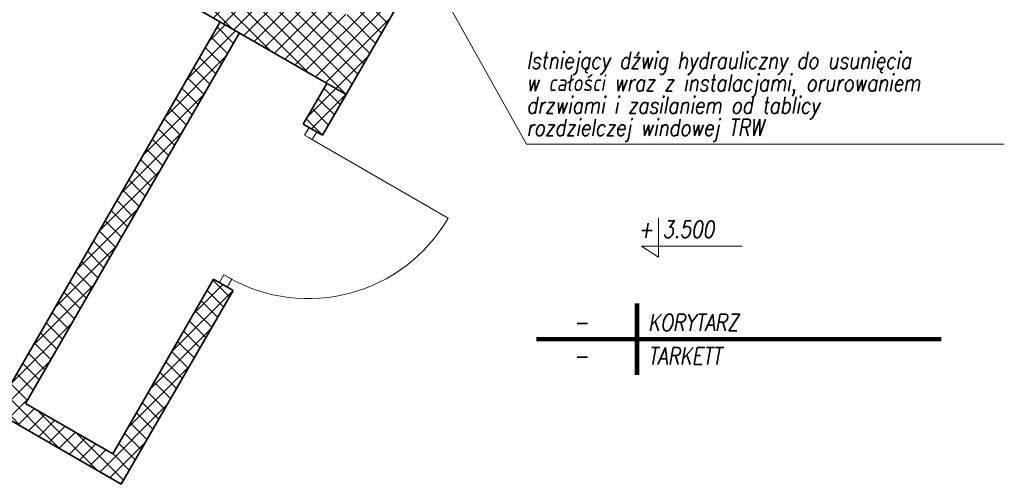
# Model space of a CAD drawing. Header units: millimetres. Extents: x 558 to 31258, y -5755 to 11028.
# Tile 41 of 144: x 23205 to 23644, y 4405 to 4612. Entities that reach past the tile are written whole.
import ezdxf
from ezdxf.enums import TextEntityAlignment as Align

# ---------------------------------------------------------------- set-up
doc = ezdxf.new("R2010")
doc.units = ezdxf.units.MM
for name, color, linetype, lineweight in [('K_Grube', 252, 'Continuous', 35), ('K_Kreskowanie', 252, 'Continuous', 5), ('K_Opis_stały', 252, 'Continuous', 13), ('K_Opis_zmienny', 252, 'Continuous', 13), ('K_Stolarka', 252, 'Continuous', 15), ('K_Wymiarowanie', 252, 'Continuous', 13)]:
    doc.layers.add(name, color=color, linetype=linetype, lineweight=lineweight)
doc.styles.add('Zwykły 50', font='romans.shx', dxfattribs={"width": 0.8, "oblique": 10, "height": 7.5})
pattern_1 = [(45, (3295.711, 1306.737), (-3.5921024, 3.5921024), []), (135, (3295.711, 1306.737), (-3.5921024, -3.5921024), [])]

msp = doc.modelspace()

# ---------------------------------------------------------------- hatches: boundary and pattern name
at = {"layer": 'K_Kreskowanie', "ltscale": 5}
h = msp.add_hatch(dxfattribs=at)
h.set_pattern_fill('ANSI37', color=256, scale=1.6)
h.set_pattern_definition(pattern_1)
h.paths.add_polyline_path([(23314.792, 4903.327), (23362.423, 4875.827), (23369.923, 4888.817), (23309.302, 4923.817), (23170.302, 4683.062), (23350.435, 4579.062), (23489.435, 4819.817), (23467.784, 4832.317), (23460.284, 4819.327), (23468.944, 4814.327), (23352.944, 4613.409), (23198.792, 4702.409)])
h = msp.add_hatch(dxfattribs=at)
h.set_pattern_fill('ANSI37', color=256, scale=1.6)
h.set_pattern_definition([(45, (2962.861, -2454.189), (-3.5921024, 3.5921024), []), (135, (2962.861, -2454.189), (-3.5921024, -3.5921024), [])])
h.paths.add_polyline_path([(23198.643, 4446.151), (23168.332, 4463.651), (23166.832, 4461.053), (23163.332, 4454.991), (23249.935, 4404.991), (23299.935, 4491.593), (23291.275, 4496.593), (23246.275, 4418.651), (23207.303, 4441.151), (23302.803, 4606.562), (23294.143, 4611.562)])
h = msp.add_hatch(dxfattribs=at)
h.set_pattern_fill('ANSI37', color=256, scale=1.6)
h.set_pattern_definition(pattern_1)
h.paths.add_polyline_path([(23339.935, 4560.875), (23350.435, 4579.062), (23341.775, 4584.062), (23331.275, 4565.875)])

# ---------------------------------------------------------------- linework, layer by layer
at = {"layer": 'K_Grube', "ltscale": 5}
for p, q in [((23489.435, 4819.817), (23350.435, 4579.062)), ((23350.435, 4579.062), (23170.302, 4683.062)), ((23198.643, 4446.151), (23294.143, 4611.562)), ((23207.303, 4441.151), (23302.803, 4606.562)), ((23331.275, 4565.875), (23341.775, 4584.062)), ((23350.435, 4579.062), (23339.935, 4560.875)), ((23339.935, 4560.875), (23331.275, 4565.875)), ((23246.275, 4418.651), (23291.275, 4496.593)), ((23299.935, 4491.593), (23291.275, 4496.593)), ((23249.935, 4404.991), (23299.935, 4491.593)), ((23249.935, 4404.991), (23163.332, 4454.991)), ((23246.275, 4418.651), (23207.303, 4441.151))]:
    msp.add_line(p, q, dxfattribs=at)
at = {"layer": 'K_Opis_stały', "const_width": 2}
for points in [[(23480.315, 4485.787), (23480.315, 4453.787)], [(23435.315, 4469.787), (23616.226, 4469.787)]]:
    msp.add_lwpolyline(points, dxfattribs=at)
at = {"layer": 'K_Opis_zmienny'}
for p, q in [((23430.959, 4556.822), (23337.54, 4724.44)), ((23430.959, 4556.822), (23644.324, 4556.822)), ((23489.85, 4523.863), (23489.85, 4506.363)), ((23482.35, 4511.363), (23527.35, 4511.363)), ((23489.85, 4506.363), (23482.35, 4511.363))]:
    msp.add_line(p, q, dxfattribs=at)
at = {"layer": 'K_Stolarka', "ltscale": 5}
for p, q in [((23333.873, 4564.375), (23331.873, 4560.911)), ((23331.873, 4560.911), (23335.337, 4558.911)), ((23333.605, 4559.911), (23395.959, 4523.911)), ((23335.337, 4558.911), (23337.337, 4562.375)), ((23293.873, 4495.093), (23295.873, 4498.557)), ((23295.873, 4498.557), (23299.337, 4496.557)), ((23299.337, 4496.557), (23297.337, 4493.093))]:
    msp.add_line(p, q, dxfattribs=at)
msp.add_arc((23333.605, 4559.911), 72, 240, 330, dxfattribs=at)

# ---------------------------------------------------------------- texts
at = {"layer": 'K_Opis_zmienny', "style": 'Zwykły 50', "oblique": 10, "width": 0.8}
for s, p in [('Istniejący dźwig hydrauliczny do usunięcia', (23430.959, 4594.322)), ('w całości wraz z instalacjami, orurowaniem', (23430.959, 4584.322)), ('drzwiami i zasilaniem od tablicy', (23430.959, 4574.322)), ('rozdzielczej windowej TRW', (23430.959, 4564.322)), ('+ 3.500', (23480.85, 4518.863))]:
    msp.add_text(s, height=7.5, dxfattribs=at).set_placement(p, align=Align.MIDDLE_LEFT)
at = {"layer": 'K_Wymiarowanie', "style": 'Zwykły 50', "oblique": 10, "width": 0.8}
for s, p in [('KORYTARZ', (23485.315, 4477.287)), ('TARKETT', (23485.315, 4462.287))]:
    msp.add_text(s, height=7.5, dxfattribs=at).set_placement(p, align=Align.MIDDLE_LEFT)
for p in [(23455.315, 4477.287), (23455.315, 4462.287)]:
    msp.add_text('-', height=7.5, dxfattribs=at).set_placement(p, align=Align.MIDDLE_CENTER)

doc.saveas('drawing.dxf')
